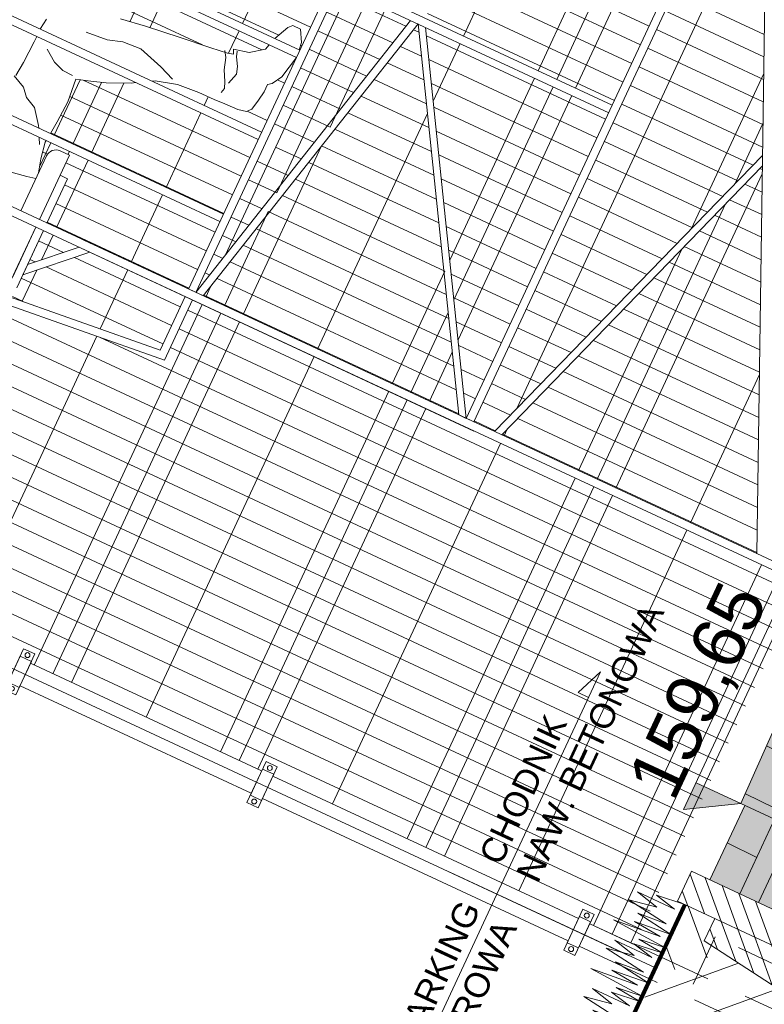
# Model space of a CAD drawing. Header units: millimetres. Extents: x 1962 to 3194, y -795 to -219.
# Tile 6 of 256: x 1988.53 to 1990.34, y -537.29 to -534.9. Entities that reach past the tile are written whole.
import ezdxf

# ---------------------------------------------------------------- set-up
doc = ezdxf.new("R2010")
doc.units = ezdxf.units.MM
doc.linetypes.add('HIDDEN', pattern=[9.524999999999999, 6.35, -3.175])
doc.layers.get('0').update_dxf_attribs({"lineweight": 5})
for name, color, linetype, lineweight in [('A_flagi przekrojowe', 92, 'Continuous', 9), ('A_hatch nawierzchnia', 253, 'Continuous', 9), ('A_hatch przekroje', 125, 'Continuous', 9), ('A_hidden', 137, 'HIDDEN', 9), ('A_koty wysokośc.', 53, 'Continuous', 9), ('A_ludzie', 53, 'Continuous', 9), ('A_obiekty trybuny', 126, 'Continuous', 9), ('A_ogrodzenie 2_4m', 45, 'Continuous', 9), ('A_przekrojowe', 42, 'Continuous', 9), ('A_widok', 142, 'Continuous', 9)]:
    doc.layers.add(name, color=color, linetype=linetype, lineweight=lineweight)
doc.styles.get("Standard").update_dxf_attribs({"font": 'arial.ttf'})
pattern_1 = [(89.00000000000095, (0.6651509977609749, 1.369704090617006), (-0.1269806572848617, 0.002216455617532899), [])]
pattern_2 = [(45.00000000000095, (0.6651509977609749, 1.369704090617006), (-0.02245064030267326, 0.02245064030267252), [])]

# ---------------------------------------------------------------- blocks, each defined once
blk = doc.blocks.new('zw$5246')
at = {"layer": 'A_ogrodzenie 2_4m'}
blk.add_lwpolyline([(-0.09500000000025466, 0.01500000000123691), (0.01500000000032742, 0.01500000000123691), (0.01500000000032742, -0.01499999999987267), (-0.09500000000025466, -0.01499999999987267), (-0.09500000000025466, 0.01500000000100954)], dxfattribs=at)
for centre in [(-0.08500000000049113, 6.821210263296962e-13), (0.004999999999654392, -2.273736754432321e-13)]:
    blk.add_circle(centre, 0.006000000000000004, dxfattribs=at)
blk = doc.blocks.new('zw$2CA')
at = {"layer": 'A_obiekty trybuny'}
for p, q in [((5.984999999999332, 0.8540242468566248), (5.984999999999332, 2.699024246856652)), ((7.006264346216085, 1.579024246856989), (7.115316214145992, 2.699024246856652)), ((6.004999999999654, 0.8540242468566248), (6.004999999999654, 2.679024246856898)), ((6.184028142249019, 1.599024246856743), (6.184028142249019, 2.679024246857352)), ((6.204028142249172, 1.599024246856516), (6.204028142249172, 2.679024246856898)), ((6.404028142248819, 1.599024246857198), (6.404028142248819, 2.679024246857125)), ((6.424028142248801, 1.599024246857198), (6.424028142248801, 2.679024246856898)), ((6.624028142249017, 1.59902424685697), (6.624028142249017, 2.67902424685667)), ((6.644028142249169, 1.599024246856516), (6.644028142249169, 2.67902424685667)), ((6.824999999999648, 0.8240242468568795), (6.824999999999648, 2.679024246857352)), ((6.844999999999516, 0.8240242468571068), (6.844999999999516, 2.679024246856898)), ((6.988749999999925, 1.599024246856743), (7.092516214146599, 2.679024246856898)), ((6.824999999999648, 2.049024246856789), (6.677499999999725, 2.049024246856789)), ((6.65249999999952, 2.024024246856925), (6.65249999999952, 1.999024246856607)), ((6.652499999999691, 1.999024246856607), (6.824999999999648, 1.999024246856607)), ((6.706107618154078, 1.979024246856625), (6.706107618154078, 1.999024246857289)), ((6.844999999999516, 1.999024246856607), (6.978749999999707, 1.999024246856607)), ((6.844999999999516, 1.999024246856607), (6.96389238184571, 1.999024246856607)), ((6.844999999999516, 1.999024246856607), (6.998749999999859, 1.999024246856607)), ((6.844999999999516, 1.999024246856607), (7.017499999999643, 1.999024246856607)), ((6.824999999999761, 1.979024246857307), (6.706107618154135, 1.979024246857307)), ((6.998749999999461, 1.979024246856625), (6.844999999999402, 1.979024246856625)), ((6.963892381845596, 1.979024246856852), (6.844999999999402, 1.979024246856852)), ((6.963892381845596, 1.979024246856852), (6.844999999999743, 1.854024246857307)), ((6.936290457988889, 1.979024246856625), (6.844999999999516, 1.883044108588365)), ((6.824999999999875, -0.1123584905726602), (6.824999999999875, 1.87951212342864)), ((6.84499999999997, -0.1123584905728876), (6.84499999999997, 1.879512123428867)), ((6.00499999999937, 1.59902424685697), (6.824999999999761, 1.59902424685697)), ((6.844999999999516, 1.59902424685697), (6.988749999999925, 1.59902424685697)), ((6.00499999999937, 1.579024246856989), (6.824999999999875, 1.579024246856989)), ((6.824999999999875, 1.579024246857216), (6.00499999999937, 1.385747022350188)), ((6.824999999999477, 1.559323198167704), (6.004999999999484, 1.365420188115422)), ((6.844999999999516, 1.579024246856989), (7.006264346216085, 1.579024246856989)), ((6.004999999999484, 1.365420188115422), (6.824999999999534, 0.8740242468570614)), ((6.004999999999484, 1.345420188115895), (6.824999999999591, 0.8540242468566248)), ((6.824999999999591, 0.8540242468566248), (6.824999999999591, 0.8740242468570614)), ((5.534999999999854, 0.8540242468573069), (5.985000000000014, 0.8540242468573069)), ((5.984999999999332, 0.8540242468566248), (6.824999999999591, 0.8540242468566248)), ((5.154999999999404, 0.8240242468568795), (6.824999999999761, 0.07451212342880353)), ((5.534999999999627, 0.834024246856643), (5.985000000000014, 0.834024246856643)), ((5.984999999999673, 0.8340242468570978), (6.824999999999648, 0.8340242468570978)), ((5.941620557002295, 0.4709813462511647), (6.824999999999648, 0.7785403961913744)), ((5.964258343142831, 0.4608212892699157), (6.824999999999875, 0.75854039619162))]:
    blk.add_line(p, q, dxfattribs=at)
blk.add_arc((6.677499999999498, 2.024024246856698), 0.02500000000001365, 90, 180, dxfattribs=at)
blk = doc.blocks.new('zw$CA91')
at = {"layer": 'A_koty wysokośc.'}
h = blk.add_hatch(color=256, dxfattribs=at)
h.dxf.hatch_style = 1
h.paths.add_polyline_path([(-0.4476400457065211, 0.7528491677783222), (0, -1.13686837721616e-13), (0, 0.7528491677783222)])
blk.add_lwpolyline([(2.873696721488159, 0.7528491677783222), (-0.4476400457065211, 0.7528491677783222), (0, -1.13686837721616e-13), (0, 0.7528491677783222)], dxfattribs=at)
blk = doc.blocks.new('zw$824C')
at = {"layer": 'A_hatch nawierzchnia'}
h = blk.add_hatch(color=253, dxfattribs=at)
h.dxf.hatch_style = 2
h.paths.add_polyline_path([(6.965150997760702, 1.05967170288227), (6.965150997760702, 1.129704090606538), (6.965150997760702, 1.13970409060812), (18.02530933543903, 1.364438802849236), (18.02693486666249, 1.284439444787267)])
h = blk.add_hatch(color=253, dxfattribs=at)
h.dxf.hatch_style = 2
h.paths.add_polyline_path([(6.765150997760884, 1.049688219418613), (6.965150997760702, 1.049688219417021), (6.965150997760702, 1.05967170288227), (6.965150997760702, 1.129704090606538), (6.765150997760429, 1.129704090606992)])
at = {"layer": 'A_hatch przekroje'}
h = blk.add_hatch(dxfattribs=at)
h.set_pattern_fill('LINE', color=256, scale=0.04, angle=23.9781941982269, style=2)
h.set_pattern_definition(pattern_1)
h.paths.add_polyline_path([(6.965150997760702, 1.05967170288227), (6.965150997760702, 1.129704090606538), (6.965150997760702, 1.13970409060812), (18.02530933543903, 1.364438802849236), (18.02693486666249, 1.284439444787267)])
h = blk.add_hatch(dxfattribs=at)
h.set_pattern_fill('CONC', color=256, scale=0.004999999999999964, angle=294.9781941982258, style=2)
h.set_pattern_definition([(9.414441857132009e-13, (0.7858009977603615, 1.450984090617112), (-2.116362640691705e-15, 0.127), [0, -0.1269999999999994]), (9.414441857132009e-13, (0.7870709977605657, 1.406534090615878), (-2.116362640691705e-15, 0.127), [0, -0.1269999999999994]), (9.414441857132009e-13, (0.7908809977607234, 1.475114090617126), (-2.116362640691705e-15, 0.127), [0, -0.1269999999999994]), (338.1986000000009, (0.7248409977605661, 1.435744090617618), (0.3810000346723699, -0.1269999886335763), [0.01367828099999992, -0.6702376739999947]), (216.8699000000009, (0.7375409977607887, 1.43066409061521), (0.3809999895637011, 0.2540000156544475), [0.006349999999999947, -0.6286499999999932]), (130.6013000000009, (0.7324609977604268, 1.426854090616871), (0.6350000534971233, -0.7619998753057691), [0.01170876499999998, -1.159173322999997]), (206.5651000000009, (0.6905509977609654, 1.411614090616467), (-0.1269998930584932, -0.1270001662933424), [0.002839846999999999, -0.2811407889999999]), (326.3099000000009, (0.6880109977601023, 1.4103440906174), (0.2539999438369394, -0.1270001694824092), [0.004579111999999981, -0.4533259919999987]), (108.434900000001, (0.6918209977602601, 1.407804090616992), (-0.1269997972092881, 0.254000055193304), [0.00401612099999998, -0.3975931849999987]), (225.0000000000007, (0.7718309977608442, 1.398914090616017), (2.081668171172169e-15, -0.1270000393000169), [0.005388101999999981, -0.1742169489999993]), (9.414441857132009e-13, (0.7680209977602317, 1.395104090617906), (0.1269999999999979, 0.1270000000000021), [0.007619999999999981, -0.1193799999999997]), (135.0000000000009, (0.7756409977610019, 1.395104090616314), (-0.1270000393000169, -2.081668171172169e-15), [0.005388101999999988, -0.1742169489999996]), (251.5651000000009, (0.756590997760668, 1.480194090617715), (0.1269997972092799, 0.2540000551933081), [0.004016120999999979, -0.3975931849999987]), (9.414441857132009e-13, (0.7553209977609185, 1.476384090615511), (0.1269999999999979, 0.1270000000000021), [0.006349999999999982, -0.1206499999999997]), (143.1301000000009, (0.7616709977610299, 1.476384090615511), (-0.3809999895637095, 0.2540000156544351), [0.006349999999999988, -0.6286499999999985]), (213.6901000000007, (0.6892809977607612, 1.481464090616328), (0.2539999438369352, 0.1270001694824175), [0.004579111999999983, -0.4533259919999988]), (341.5651000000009, (0.6854709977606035, 1.478924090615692), (-0.2540000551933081, 0.1269997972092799), [0.00803224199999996, -0.3935770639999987]), (126.8699000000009, (0.693090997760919, 1.476384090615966), (0.2540000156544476, -0.3809999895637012), [0.006349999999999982, -0.6286499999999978]), (9.414441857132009e-13, (0.7261109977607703, 1.476384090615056), (-2.116362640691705e-15, 0.127), [0, -0.1269999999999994]), (9.414441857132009e-13, (0.6918209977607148, 1.443364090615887), (-2.116362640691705e-15, 0.127), [0, -0.1269999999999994]), (9.414441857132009e-13, (0.7273809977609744, 1.396374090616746), (-2.116362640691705e-15, 0.127), [0, -0.1269999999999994]), (9.414441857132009e-13, (0.7616709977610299, 1.435744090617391), (-2.116362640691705e-15, 0.127), [0, -0.1269999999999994]), (9.414441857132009e-13, (0.7248409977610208, 1.457334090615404), (-2.116362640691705e-15, 0.127), [0, -0.1269999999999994]), (9.414441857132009e-13, (0.696900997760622, 1.461144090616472), (-2.116362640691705e-15, 0.127), [0, -0.1269999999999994]), (9.414441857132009e-13, (0.7083309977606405, 1.453524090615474), (-2.116362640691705e-15, 0.127), [0, -0.1269999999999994]), (9.414441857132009e-13, (0.7032509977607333, 1.423044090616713), (-2.116362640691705e-15, 0.127), [0, -0.1269999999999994]), (9.414441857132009e-13, (0.6727709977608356, 1.428124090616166), (-2.116362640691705e-15, 0.127), [0, -0.1269999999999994]), (9.414441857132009e-13, (0.674040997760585, 1.457334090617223), (-2.116362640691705e-15, 0.127), [0, -0.1269999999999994]), (9.414441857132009e-13, (0.670230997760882, 1.485274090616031), (-2.116362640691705e-15, 0.127), [0, -0.1269999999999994]), (9.414441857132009e-13, (0.7096009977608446, 1.490354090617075), (-2.116362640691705e-15, 0.127), [0, -0.1269999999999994]), (9.414441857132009e-13, (0.7375409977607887, 1.495434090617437), (-2.116362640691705e-15, 0.127), [0, -0.1269999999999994]), (9.414441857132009e-13, (0.7819909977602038, 1.49035409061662), (-2.116362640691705e-15, 0.127), [0, -0.1269999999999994]), (9.414441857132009e-13, (0.7515109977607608, 1.450984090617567), (-2.116362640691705e-15, 0.127), [0, -0.1269999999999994]), (9.414441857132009e-13, (0.7388109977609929, 1.473844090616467), (-2.116362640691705e-15, 0.127), [0, -0.1269999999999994]), (9.414441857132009e-13, (0.7489709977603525, 1.412884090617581), (-2.116362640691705e-15, 0.127), [0, -0.1269999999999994]), (9.414441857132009e-13, (0.7108709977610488, 1.406534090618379), (-2.116362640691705e-15, 0.127), [0, -0.1269999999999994]), (9.414441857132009e-13, (0.7489709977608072, 1.378594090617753), (-2.116362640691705e-15, 0.127), [0, -0.1269999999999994]), (9.414441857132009e-13, (0.707060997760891, 1.386214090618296), (-2.116362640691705e-15, 0.127), [0, -0.1269999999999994]), (9.414441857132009e-13, (0.666420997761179, 1.382404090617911), (-2.116362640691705e-15, 0.127), [0, -0.1269999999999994]), (9.414441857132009e-13, (0.6816609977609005, 1.376054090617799), (-2.116362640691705e-15, 0.127), [0, -0.1269999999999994]), (9.414441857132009e-13, (0.6829309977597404, 1.393834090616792), (-2.116362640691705e-15, 0.127), [0, -0.1269999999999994]), (9.414441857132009e-13, (0.7680209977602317, 1.373514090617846), (-2.116362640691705e-15, 0.127), [0, -0.1269999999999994]), (9.414441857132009e-13, (0.7832609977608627, 1.425584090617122), (-2.116362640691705e-15, 0.127), [0, -0.1269999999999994]), (9.414441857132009e-13, (0.7769109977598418, 1.463684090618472), (-2.116362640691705e-15, 0.127), [0, -0.1269999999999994]), (9.414441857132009e-13, (0.7184909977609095, 1.372244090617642), (-2.116362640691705e-15, 0.127), [0, -0.1269999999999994])])
h.paths.add_polyline_path([(18.0279508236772, 1.23443984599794), (6.965150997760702, 1.009651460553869), (6.965150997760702, 0.9996782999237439), (6.765150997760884, 0.999678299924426), (6.765150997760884, 1.049688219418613), (6.965150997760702, 1.049688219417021), (6.965150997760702, 1.05967170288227), (18.02693486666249, 1.284439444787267)])
h = blk.add_hatch(dxfattribs=at)
h.set_pattern_fill('CONCRE', color=256, scale=0.007999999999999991, angle=294.9781941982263, style=2)
h.set_pattern_definition([(359.9999999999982, (4.063871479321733, 26.41859838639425), (0.2032000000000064, 0.2031999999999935), [0.0254, -0.1778]), (89.99999999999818, (4.063871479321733, 26.41859838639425), (-0.2031999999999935, 0.2032000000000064), [0.02539999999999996, -0.1777999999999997]), (134.9999999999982, (4.089271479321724, 26.41859838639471), (-0.2031999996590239, 6.453171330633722e-15), [0.03592102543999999, -0.2514471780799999]), (359.9999999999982, (4.089271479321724, 26.53289838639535), (0.2032000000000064, 0.2031999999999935), [0.0254, -0.1778]), (44.9999999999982, (4.101971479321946, 26.52019838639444), (6.397660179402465e-15, 0.203199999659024), [0.01796050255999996, -0.2694076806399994]), (134.9999999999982, (4.101971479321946, 26.52019838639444), (-0.2031999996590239, 6.453171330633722e-15), [0.01796050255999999, -0.2694076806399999]), (359.9999999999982, (4.165471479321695, 26.58369838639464), (0.2032000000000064, 0.2031999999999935), [0.03592102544, -0.16727897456]), (44.9999999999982, (4.165471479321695, 26.58369838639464), (6.397660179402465e-15, 0.203199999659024), [0.02539999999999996, -0.2619682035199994]), (134.9999999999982, (4.201392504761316, 26.58369838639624), (-0.2031999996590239, 6.453171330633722e-15), [0.02539999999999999, -0.2619682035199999]), (89.99999999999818, (4.203571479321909, 26.46939838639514), (-0.2031999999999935, 0.2032000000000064), [0.02539999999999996, -0.1777999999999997]), (44.9999999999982, (4.203571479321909, 26.46939838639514), (6.397660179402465e-15, 0.203199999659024), [0.01796050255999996, -0.2694076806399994]), (134.9999999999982, (4.216271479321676, 26.48209838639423), (-0.2031999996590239, 6.453171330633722e-15), [0.01796050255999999, -0.2694076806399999]), (359.9999999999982, (4.089271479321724, 26.46939838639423), (0.2032000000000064, 0.2031999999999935), [0.0127, -0.17018]), (359.9999999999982, (4.241671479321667, 26.5201983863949), (0.2032000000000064, 0.2031999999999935), [0.0127, -0.17018]), (89.99999999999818, (4.178171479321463, 26.54559838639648), (-0.2031999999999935, 0.2032000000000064), [0.01269999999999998, -0.1701799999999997]), (134.9999999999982, (4.203571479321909, 26.43129838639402), (-0.2031999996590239, 6.453171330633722e-15), [0.01796050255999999, -0.2694076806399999]), (134.9999999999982, (4.11467147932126, 26.57099838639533), (-0.2031999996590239, 6.453171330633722e-15), [0.01796050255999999, -0.2694076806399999]), (44.9999999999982, (4.159121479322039, 26.48527338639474), (6.397660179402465e-15, 0.203199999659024), [0.01796050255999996, -0.2694076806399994]), (89.99999999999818, (4.133721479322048, 26.44399838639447), (-0.2031999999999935, 0.2032000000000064), [0.003174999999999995, -0.2000249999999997]), (89.99999999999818, (4.143246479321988, 26.52972338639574), (-0.2031999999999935, 0.2032000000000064), [0.003174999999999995, -0.2000249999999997]), (89.99999999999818, (4.238496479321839, 26.56464838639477), (-0.2031999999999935, 0.2032000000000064), [0.003174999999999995, -0.2000249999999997]), (89.99999999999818, (4.241671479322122, 26.45669838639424), (-0.2031999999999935, 0.2032000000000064), [0.003174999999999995, -0.2000249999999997])])
h.paths.add_polyline_path([(6.765150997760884, 0.999678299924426), (6.965150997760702, 0.9996782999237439), (6.965150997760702, 1.009651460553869), (18.0279508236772, 1.23443984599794), (18.02855322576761, 1.204793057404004), (19.28829319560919, 1.230390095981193), (19.2878874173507, 1.250360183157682), (19.72484078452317, 1.259238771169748), (19.64515099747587, 1.139704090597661), (19.64515099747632, 1.067219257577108), (6.803898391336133, 0.8062939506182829), (6.793650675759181, 0.8602063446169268), (6.765150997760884, 0.8797040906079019)])
h = blk.add_hatch(dxfattribs=at)
h.set_pattern_fill('LINE', color=256, scale=0.01, angle=339.9781941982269, style=2)
h.set_pattern_definition(pattern_2)
h.paths.add_polyline_path([(6.765150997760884, 1.059678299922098), (6.76515099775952, 0.8797040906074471), (6.685150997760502, 0.8797040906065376), (6.685150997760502, 1.119704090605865), (6.685150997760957, 1.159704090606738), (6.685150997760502, 1.179704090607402), (6.765150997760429, 1.179704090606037), (6.765150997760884, 1.109688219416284)])
h = blk.add_hatch(dxfattribs=at)
h.set_pattern_fill('EARTH2', color=256, scale=0.03, angle=339.9781941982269, style=2)
h.set_pattern_definition([(225.0000000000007, (0.6651509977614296, 1.886966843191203), (1.754152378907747e-14, -1.077630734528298), [0.3428999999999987, -0.4190999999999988]), (225.0000000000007, (0.9076179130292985, 1.644499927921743), (1.754152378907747e-14, -1.077630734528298), [0.3428999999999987, -0.4190999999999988]), (225.0000000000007, (0.8483482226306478, 1.703769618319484), (1.754152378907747e-14, -1.077630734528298), [0.3505199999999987, -0.4114799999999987]), (225.0000000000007, (0.7890785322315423, 1.763039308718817), (1.754152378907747e-14, -1.077630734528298), [0.3505199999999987, -0.4114799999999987]), (225.0000000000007, (0.7298088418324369, 1.82230899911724), (1.754152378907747e-14, -1.077630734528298), [0.3505199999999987, -0.4114799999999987]), (225.0000000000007, (0.7298088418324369, 2.361124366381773), (1.754152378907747e-14, -1.077630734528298), [0.3428999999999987, -0.4190999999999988]), (225.0000000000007, (0.7890785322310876, 2.301854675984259), (1.754152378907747e-14, -1.077630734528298), [0.3428999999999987, -0.4190999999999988]), (225.0000000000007, (0.848348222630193, 2.242584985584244), (1.754152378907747e-14, -1.077630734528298), [0.3428999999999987, -0.4190999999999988]), (225.0000000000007, (0.9076179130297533, 2.183315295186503), (1.754152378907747e-14, -1.077630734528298), [0.3428999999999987, -0.4190999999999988]), (225.0000000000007, (0.6651509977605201, 2.425782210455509), (1.754152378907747e-14, -1.077630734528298), [0.3428999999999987, -0.4190999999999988]), (315.0000000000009, (0.1478882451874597, 1.908519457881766), (1.077630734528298, 1.759703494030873e-14), [0.3428999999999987, -0.4190999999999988]), (315.0000000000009, (0.3957433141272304, 2.156374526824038), (1.077630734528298, 1.759703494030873e-14), [0.3428999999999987, -0.4190999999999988]), (315.0000000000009, (0.3310854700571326, 2.091716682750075), (1.077630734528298, 1.759703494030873e-14), [0.3428999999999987, -0.4190999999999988]), (315.0000000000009, (0.2718157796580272, 2.032446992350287), (1.077630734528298, 1.759703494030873e-14), [0.3428999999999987, -0.4190999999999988]), (315.0000000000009, (0.2125460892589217, 1.973177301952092), (1.077630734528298, 1.759703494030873e-14), [0.3428999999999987, -0.4190999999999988]), (315.0000000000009, (0.7513614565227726, 1.973177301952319), (1.077630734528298, 1.759703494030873e-14), [0.3505199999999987, -0.4114799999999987]), (315.0000000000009, (0.8106311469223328, 2.032446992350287), (1.077630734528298, 1.759703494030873e-14), [0.3505199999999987, -0.4114799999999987]), (315.0000000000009, (0.8699008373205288, 2.09171668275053), (1.077630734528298, 1.759703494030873e-14), [0.3505199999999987, -0.4114799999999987]), (315.0000000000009, (0.9345586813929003, 2.156374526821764), (1.077630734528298, 1.759703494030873e-14), [0.3428999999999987, -0.4190999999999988]), (315.0000000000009, (0.6920917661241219, 1.913907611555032), (1.077630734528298, 1.759703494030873e-14), [0.3428999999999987, -0.4190999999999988])])
h.paths.add_polyline_path([(6.345150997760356, 1.159704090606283), (6.345150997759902, 1.079704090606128), (6.405150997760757, 1.079704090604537), (6.445150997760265, 0.7997040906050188), (6.585150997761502, 0.7997040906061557), (6.625150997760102, 1.079704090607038), (6.685150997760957, 1.079704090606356), (6.685150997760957, 1.159704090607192), (6.545150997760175, 1.159704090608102), (6.485150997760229, 1.159704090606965)])
h = blk.add_hatch(dxfattribs=at)
h.set_pattern_fill('LINE', color=256, scale=0.04, angle=23.9781941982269, style=2)
h.set_pattern_definition(pattern_1)
h.paths.add_polyline_path([(6.765150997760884, 1.049688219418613), (6.965150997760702, 1.049688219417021), (6.965150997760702, 1.05967170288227), (6.965150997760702, 1.129704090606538), (6.765150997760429, 1.129704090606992)])
h = blk.add_hatch(dxfattribs=at)
h.set_pattern_fill('EARTH2', color=256, scale=0.03, angle=339.9781941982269, style=2)
h.set_pattern_definition([(224.9999999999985, (4.063871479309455, 26.90586113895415), (-2.642330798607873e-14, -1.077630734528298), [0.3428999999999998, -0.4190999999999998]), (224.9999999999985, (4.306338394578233, 26.66339422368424), (-2.642330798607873e-14, -1.077630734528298), [0.3428999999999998, -0.4190999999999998]), (224.9999999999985, (4.247068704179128, 26.72266391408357), (-2.642330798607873e-14, -1.077630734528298), [0.3505199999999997, -0.4114799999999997]), (224.9999999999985, (4.187799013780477, 26.78193360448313), (-2.642330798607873e-14, -1.077630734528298), [0.3505199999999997, -0.4114799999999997]), (224.9999999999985, (4.128529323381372, 26.84120329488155), (-2.642330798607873e-14, -1.077630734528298), [0.3505199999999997, -0.4114799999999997]), (224.9999999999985, (4.128529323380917, 27.38001866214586), (-2.642330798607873e-14, -1.077630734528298), [0.3428999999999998, -0.4190999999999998]), (224.9999999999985, (4.187799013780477, 27.32074897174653), (-2.642330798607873e-14, -1.077630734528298), [0.3428999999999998, -0.4190999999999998]), (224.9999999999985, (4.247068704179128, 27.2614792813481), (-2.642330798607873e-14, -1.077630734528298), [0.3428999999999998, -0.4190999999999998]), (224.9999999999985, (4.306338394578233, 27.20220959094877), (-2.642330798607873e-14, -1.077630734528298), [0.3428999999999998, -0.4190999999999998]), (224.9999999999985, (4.063871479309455, 27.44467650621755), (-2.642330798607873e-14, -1.077630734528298), [0.3428999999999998, -0.4190999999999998]), (314.9999999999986, (3.54660872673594, 26.9274137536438), (1.077630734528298, -2.647881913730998e-14), [0.3428999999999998, -0.4190999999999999]), (314.9999999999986, (3.79446379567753, 27.17526882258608), (1.077630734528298, -2.647881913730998e-14), [0.3428999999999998, -0.4190999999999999]), (314.9999999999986, (3.729805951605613, 27.11061097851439), (1.077630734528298, -2.647881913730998e-14), [0.3428999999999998, -0.4190999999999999]), (314.9999999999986, (3.670536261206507, 27.0513412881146), (1.077630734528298, -2.647881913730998e-14), [0.3428999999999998, -0.4190999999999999]), (314.9999999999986, (3.611266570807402, 26.99207159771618), (1.077630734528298, -2.647881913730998e-14), [0.3428999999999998, -0.4190999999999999]), (314.9999999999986, (4.150081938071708, 26.99207159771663), (1.077630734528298, -2.647881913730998e-14), [0.3505199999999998, -0.4114799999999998]), (314.9999999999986, (4.209351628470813, 27.05134128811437), (1.077630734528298, -2.647881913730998e-14), [0.3505199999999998, -0.4114799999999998]), (314.9999999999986, (4.268621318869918, 27.11061097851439), (1.077630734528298, -2.647881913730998e-14), [0.3505199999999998, -0.4114799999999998]), (314.9999999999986, (4.33327916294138, 27.17526882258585), (1.077630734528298, -2.647881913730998e-14), [0.3428999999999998, -0.4190999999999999]), (314.9999999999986, (4.090812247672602, 26.93280190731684), (1.077630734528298, -2.647881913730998e-14), [0.3428999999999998, -0.4190999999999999])])
h.paths.add_polyline_path([(-5.125733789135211, 1.039704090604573), (0.6851509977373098, 1.039704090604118), (0.6851509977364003, 0.9697040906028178), (0.6251509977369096, 0.9697040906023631), (0.5851509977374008, 0.6897040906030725), (0.8051509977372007, 0.689704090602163), (0.7993711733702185, 0.7201112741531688), (6.225150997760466, 0.7891666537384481), (6.225150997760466, 0.6593642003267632), (6.957987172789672, 0.6593642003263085), (19.9051509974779, 0.9224415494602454), (19.90515099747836, 1.009704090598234), (19.90515099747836, 1.07990347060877), (22.98513845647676, 1.086063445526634), (22.98513845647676, 0.3000000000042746), (20.75562325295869, 0.3000000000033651), (20.2579353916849, 2.955857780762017e-12), (18.1348793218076, 2.501110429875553e-12), (17.39000410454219, 0.3712323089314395), (7.113374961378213, 0.1624183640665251), (6.938656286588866, 0.03000000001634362), (6.046276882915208, 0.03000000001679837), (5.740428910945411, 0.2829569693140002), (4.432876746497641, 0.2663153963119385), (0.271424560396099, -3.175487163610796), (-2.235623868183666, -3.175487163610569), (-5.125733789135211, -0.7851706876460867)])
edge = h.paths.add_edge_path(flags=16)
edge.add_arc((19.53428443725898, 0.7472849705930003), 0.08000000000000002, 0, 360)
edge = h.paths.add_edge_path(flags=16)
edge.add_arc((-0.9820996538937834, -1.056513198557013), 0.1, 1080, 1440)
h = blk.add_hatch(dxfattribs=at)
h.set_pattern_fill('LINE', color=256, scale=0.01, angle=339.9781941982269, style=2)
h.set_pattern_definition(pattern_2)
h.paths.add_polyline_path([(6.685150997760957, 1.079704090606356), (6.625150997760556, 1.079704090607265), (6.585150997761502, 0.7997040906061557), (6.805150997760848, 0.7997040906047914), (6.793650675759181, 0.8602063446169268), (6.685150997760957, 0.8602063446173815), (6.685150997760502, 0.8797040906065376)])
at = {"layer": 'A_flagi przekrojowe'}
blk.add_line((6.515150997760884, 1.159704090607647), (6.515150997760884, 1.711323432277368), dxfattribs=at)
for points in [[(6.515150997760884, 1.584512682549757), (5.918684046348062, 1.584512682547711), (5.987399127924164, 1.612430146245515), (5.987399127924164, 1.584512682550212)], [(6.515150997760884, 1.584512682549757), (7.111617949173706, 1.584512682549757), (7.042902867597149, 1.612430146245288), (7.042902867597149, 1.584512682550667)]]:
    blk.add_lwpolyline(points, dxfattribs=at)
at = {"layer": 'A_hidden', "ltscale": 0.02}
blk.add_lwpolyline([(6.545150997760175, 1.159704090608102), (6.545150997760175, 0.4597040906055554), (6.485150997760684, 0.4597040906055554), (6.485150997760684, 1.159704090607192)], dxfattribs=at)
blk.add_lwpolyline([(6.38515099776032, 0.1893642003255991), (6.645150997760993, 0.1893642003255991), (6.645150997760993, 1.059704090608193), (6.38515099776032, 1.059704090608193)], close=True, dxfattribs=at)
at = {"layer": 'A_ludzie', "linetype": 'ByBlock'}
for p, q in [((7.808537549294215, 3.4570846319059), (7.823498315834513, 3.488746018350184)), ((7.825829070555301, 3.485785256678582), (7.862878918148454, 3.482552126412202)), ((7.862878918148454, 3.482552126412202), (7.919352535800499, 3.479755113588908)), ((7.919352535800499, 3.479755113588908), (7.933622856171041, 3.47964316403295)), ((7.953622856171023, 3.479486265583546), (7.95524854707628, 3.479473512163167)), ((7.95524854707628, 3.479473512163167), (7.98170612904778, 3.476323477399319)), ((7.788979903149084, 3.439583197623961), (7.808537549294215, 3.4570846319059)), ((7.774639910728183, 3.412036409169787), (7.788979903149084, 3.439583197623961)), ((7.895297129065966, 3.414032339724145), (7.916128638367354, 3.443882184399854)), ((7.604589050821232, 3.415135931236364), (7.614728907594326, 3.357383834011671)), ((7.739110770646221, 3.384067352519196), (7.774639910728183, 3.412036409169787)), ((7.885674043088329, 3.387625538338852), (7.895297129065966, 3.414032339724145)), ((7.733622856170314, 3.38117975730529), (7.739110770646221, 3.384067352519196)), ((7.884289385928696, 3.361154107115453), (7.885674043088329, 3.387625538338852)), ((7.614728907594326, 3.357383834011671), (7.619511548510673, 3.335890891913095)), ((7.698336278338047, 3.362612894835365), (7.713622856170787, 3.370656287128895)), ((7.993862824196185, 3.375595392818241), (7.998734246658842, 3.321415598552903)), ((7.668186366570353, 3.345194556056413), (7.63512082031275, 3.335890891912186)), ((7.708850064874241, 3.352525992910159), (7.668186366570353, 3.345194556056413)), ((7.713622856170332, 3.352049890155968), (7.708850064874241, 3.352525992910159)), ((7.766477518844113, 3.346777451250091), (7.733622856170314, 3.350054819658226)), ((7.821774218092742, 3.343989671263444), (7.766477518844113, 3.346777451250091)), ((7.879489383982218, 3.349421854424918), (7.821774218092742, 3.343989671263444)), ((7.890986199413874, 3.314610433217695), (7.879489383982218, 3.349421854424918)), ((7.902478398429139, 3.279210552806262), (7.890986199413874, 3.314610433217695)), ((7.998734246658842, 3.321415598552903), (8.010212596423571, 3.28425034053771)), ((8.05810861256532, 3.31329937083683), (8.067623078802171, 3.25084421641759)), ((8.010212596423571, 3.28425034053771), (8.013378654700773, 3.237734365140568)), ((7.927936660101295, 3.223692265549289), (7.902478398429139, 3.279210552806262)), ((8.013378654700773, 3.237734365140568), (7.994054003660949, 3.174916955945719)), ((8.067623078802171, 3.25084421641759), (8.078704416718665, 3.163071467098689)), ((7.933622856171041, 3.213930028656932), (7.927936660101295, 3.223692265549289)), ((7.957551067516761, 3.172849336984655), (7.953622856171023, 3.179593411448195)), ((7.971851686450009, 3.120361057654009), (7.957551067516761, 3.172849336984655)), ((7.994054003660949, 3.174916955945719), (7.979042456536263, 3.136782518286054)), ((8.078704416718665, 3.163071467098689), (8.087505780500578, 3.084732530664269)), ((7.97671387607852, 3.065004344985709), (7.971851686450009, 3.120361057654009)), ((8.087505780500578, 3.084732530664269), (8.093057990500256, 3.042317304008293)), ((7.976983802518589, 3.024396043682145), (7.97671387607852, 3.065004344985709)), ((8.096064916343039, 3.050532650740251), (8.08127957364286, 3.04123271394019)), ((8.093057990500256, 3.042317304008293), (8.096477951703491, 3.028166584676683)), ((7.97793913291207, 2.996140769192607), (7.976983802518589, 3.024396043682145)), ((8.027554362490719, 3.019291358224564), (8.011610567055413, 3.012354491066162)), ((8.052375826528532, 3.03263203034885), (8.027554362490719, 3.019291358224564)), ((8.08127957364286, 3.04123271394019), (8.052375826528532, 3.03263203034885)), ((8.093461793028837, 3.018774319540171), (8.073357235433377, 3.00657363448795)), ((8.107028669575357, 3.022787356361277), (8.093461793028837, 3.018774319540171)), ((8.096477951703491, 3.028166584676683), (8.107700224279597, 3.033375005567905)), ((8.107700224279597, 3.033375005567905), (8.116227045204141, 2.995055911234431)), ((7.979432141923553, 2.961407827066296), (7.97793913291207, 2.996140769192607)), ((8.011610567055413, 3.012354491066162), (7.999276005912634, 3.015393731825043)), ((8.055657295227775, 3.000827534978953), (8.02747588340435, 3.00928755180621)), ((8.073357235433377, 3.00657363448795), (8.055657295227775, 3.000827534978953)), ((8.116227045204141, 2.995055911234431), (8.14069304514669, 2.963085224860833)), ((7.983389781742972, 2.940779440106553), (7.979432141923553, 2.961407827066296)), ((8.14069304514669, 2.963085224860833), (8.153622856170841, 2.959213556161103)), ((8.173622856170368, 2.95311972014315), (8.211684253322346, 2.935457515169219)), ((7.993903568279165, 2.930692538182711), (7.983389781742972, 2.940779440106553)), ((8.020347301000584, 2.925777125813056), (7.993903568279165, 2.930692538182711)), ((8.045034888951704, 2.922052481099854), (8.020347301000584, 2.925777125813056)), ((8.064454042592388, 2.921900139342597), (8.045034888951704, 2.922052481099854)), ((8.071441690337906, 2.912429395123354), (8.064454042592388, 2.921900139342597)), ((8.211684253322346, 2.935457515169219), (8.220441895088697, 2.926561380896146)), ((8.220441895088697, 2.926561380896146), (8.220280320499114, 2.905965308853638)), ((8.096634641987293, 2.898107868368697), (8.071441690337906, 2.912429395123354)), ((8.153622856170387, 2.885890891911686), (8.096634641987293, 2.898107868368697)), ((8.220280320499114, 2.905965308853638), (8.192498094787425, 2.890293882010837)), ((8.192498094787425, 2.890293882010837), (8.173622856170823, 2.888156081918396))]:
    blk.add_line(p, q, dxfattribs=at)
at = {"layer": 'A_ogrodzenie 2_4m'}
for p, q in [((6.515150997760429, 3.659704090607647), (6.515150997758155, 1.229704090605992)), ((6.585150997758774, 1.22970409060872), (6.585150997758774, 3.659704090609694)), ((6.635150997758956, 1.22970409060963), (6.635150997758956, 3.659704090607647)), ((6.685150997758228, 1.22970409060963), (6.685150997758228, 3.659704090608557)), ((6.735150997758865, 1.229704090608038), (6.735150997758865, 3.659704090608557)), ((6.785150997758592, 1.229704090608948), (6.785150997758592, 3.659704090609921)), ((6.835150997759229, 1.229704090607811), (6.835150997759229, 3.659704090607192)), ((6.885150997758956, 1.229704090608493), (6.885150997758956, 3.659704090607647)), ((6.935150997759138, 1.229704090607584), (6.935150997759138, 3.659704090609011)), ((6.98515099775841, 1.229704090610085), (6.98515099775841, 3.659704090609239)), ((7.035150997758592, 1.229704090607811), (7.035150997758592, 3.659704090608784)), ((7.085150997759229, 1.229704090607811), (7.085150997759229, 3.659704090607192)), ((7.135150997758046, 1.22970409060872), (7.135150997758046, 3.659704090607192)), ((7.185150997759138, 1.229704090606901), (7.185150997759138, 3.659704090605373)), ((7.23515099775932, 1.229704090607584), (7.23515099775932, 3.552153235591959)), ((7.285150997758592, 1.229704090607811), (7.285150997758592, 3.538822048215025)), ((8.085150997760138, 3.105691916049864), (8.085150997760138, 3.386541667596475)), ((8.13515099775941, 2.970327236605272), (8.13515099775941, 3.377877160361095)), ((7.635150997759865, 3.335890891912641), (7.635150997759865, 3.335899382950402)), ((7.64867306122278, 3.339704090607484), (7.713622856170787, 3.339704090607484)), ((7.685150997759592, 3.33538578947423), (7.685150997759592, 3.348253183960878)), ((7.733622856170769, 3.339704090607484), (7.882698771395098, 3.339704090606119)), ((7.735150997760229, 2.885890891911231), (7.735150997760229, 3.349902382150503)), ((7.785150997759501, 2.885890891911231), (7.785150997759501, 3.345836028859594)), ((7.835150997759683, 2.885890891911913), (7.835150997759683, 3.345248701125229)), ((7.885150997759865, 2.885890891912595), (7.885150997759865, 3.332278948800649)), ((7.685150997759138, 2.885890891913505), (7.685150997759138, 3.285890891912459)), ((7.705150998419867, 3.289704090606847), (7.713622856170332, 3.289704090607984)), ((7.733622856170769, 3.289704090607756), (7.899071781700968, 3.289704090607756)), ((8.061703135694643, 3.289704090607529), (8.153622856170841, 3.289704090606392)), ((7.335150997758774, 3.237161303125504), (7.335150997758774, 3.265890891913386)), ((7.385150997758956, 2.885890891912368), (7.385150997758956, 3.265890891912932)), ((7.435150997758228, 3.251392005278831), (7.435150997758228, 3.265890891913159)), ((7.48515099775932, 3.198823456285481), (7.48515099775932, 3.265890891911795)), ((7.535150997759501, 2.885890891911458), (7.535150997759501, 3.265890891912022)), ((7.585150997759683, 2.88589089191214), (7.585150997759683, 3.265890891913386)), ((7.635150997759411, 2.885890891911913), (7.635150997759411, 3.265890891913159)), ((7.334906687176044, 3.239704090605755), (7.418665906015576, 3.239704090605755)), ((7.446267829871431, 3.239704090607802), (7.512650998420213, 3.239704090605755)), ((7.532650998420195, 3.23970409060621), (7.713622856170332, 3.23970409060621)), ((7.733622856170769, 3.239704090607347), (7.92059433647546, 3.239704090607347)), ((8.069029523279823, 3.239704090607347), (8.153622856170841, 3.239704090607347)), ((7.435150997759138, 2.88589089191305), (7.435150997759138, 3.222372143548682)), ((7.485150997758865, 2.885890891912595), (7.485150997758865, 3.169803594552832)), ((8.185150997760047, 2.947770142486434), (8.185150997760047, 3.085890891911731)), ((8.235150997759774, 2.885890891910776), (8.235150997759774, 3.064426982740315)), ((6.545150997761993, 3.039704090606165), (7.334462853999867, 3.039704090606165)), ((7.335150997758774, 1.229704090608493), (7.335150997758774, 3.032636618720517)), ((7.354122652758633, 3.039704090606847), (7.512650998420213, 3.039704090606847)), ((7.532650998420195, 3.03970409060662), (7.713622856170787, 3.03970409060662)), ((7.733622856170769, 3.039704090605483), (7.933622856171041, 3.039704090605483)), ((7.953622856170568, 3.03970409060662), (7.976882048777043, 3.03970409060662)), ((8.093689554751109, 3.039704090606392), (8.153622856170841, 3.039704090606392)), ((8.173622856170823, 3.03970409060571), (8.258665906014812, 3.03970409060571)), ((7.985150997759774, 2.885890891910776), (7.985150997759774, 2.939089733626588)), ((8.085150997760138, 2.88589089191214), (8.085150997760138, 2.904636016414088)), ((8.135150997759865, 2.885890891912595), (8.135150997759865, 2.88985083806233)), ((8.185150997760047, 2.88589089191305), (8.185150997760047, 2.889461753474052)), ((7.385150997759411, 1.229704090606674), (7.385150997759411, 2.865890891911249)), ((7.435150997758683, 1.229704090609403), (7.435150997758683, 2.865890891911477)), ((7.485150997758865, 1.229704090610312), (7.485150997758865, 2.865890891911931)), ((7.535150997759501, 2.865301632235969), (7.535150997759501, 2.865890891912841)), ((7.585150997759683, 2.853516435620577), (7.585150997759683, 2.865890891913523)), ((7.635150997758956, 2.841731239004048), (7.635150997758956, 2.865890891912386)), ((7.685150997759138, 2.829946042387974), (7.685150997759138, 2.865890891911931)), ((7.735150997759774, 2.818160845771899), (7.735150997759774, 2.865890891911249)), ((7.785150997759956, 2.806375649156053), (7.785150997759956, 2.865890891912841)), ((7.835150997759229, 2.789704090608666), (7.835150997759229, 2.865890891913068)), ((7.885150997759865, 2.782805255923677), (7.885150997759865, 2.865890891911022)), ((7.985150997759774, 2.759234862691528), (7.985150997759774, 2.865890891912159)), ((8.035150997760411, 2.73970409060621), (8.035150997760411, 2.865890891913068)), ((8.085150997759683, 2.735664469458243), (8.085150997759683, 2.865890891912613)), ((8.135150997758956, 2.723879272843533), (8.135150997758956, 2.865890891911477)), ((8.185150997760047, 2.712094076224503), (8.185150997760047, 2.865890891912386)), ((8.235150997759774, 2.700308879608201), (8.235150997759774, 2.865890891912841)), ((8.285150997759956, 2.688523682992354), (8.285150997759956, 2.865890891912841)), ((8.335150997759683, 2.676738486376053), (8.335150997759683, 2.865890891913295)), ((6.545150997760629, 2.229704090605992), (6.545150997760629, 2.849704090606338)), ((6.545150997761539, 2.839704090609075), (7.512650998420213, 2.839704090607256)), ((7.532650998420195, 2.839704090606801), (7.560078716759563, 2.839704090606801)), ((7.535150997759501, 2.162389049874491), (7.535150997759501, 2.845598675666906)), ((7.585150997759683, 2.192352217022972), (7.585150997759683, 2.83377532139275)), ((7.643751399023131, 2.839704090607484), (8.352650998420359, 2.839704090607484)), ((7.935150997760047, 2.771020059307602), (7.935150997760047, 2.839704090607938)), ((7.635150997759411, 2.222315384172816), (7.635150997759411, 2.82195196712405)), ((7.685150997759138, 2.252278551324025), (7.685150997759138, 2.810128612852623)), ((6.545150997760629, 2.789704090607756), (7.512650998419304, 2.789704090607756)), ((7.532650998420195, 2.789704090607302), (7.785150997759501, 2.789704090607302)), ((7.735150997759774, 2.282241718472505), (7.735150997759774, 2.798305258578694)), ((7.785150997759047, 2.312204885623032), (7.785150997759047, 2.789704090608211)), ((7.835150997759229, 2.789704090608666), (8.352650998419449, 2.789704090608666)), ((7.835150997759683, 2.339704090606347), (7.835150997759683, 2.77465855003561)), ((7.885150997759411, 2.37213121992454), (7.885150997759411, 2.762835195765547)), ((6.545150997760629, 2.73970409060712), (7.512650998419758, 2.73970409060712)), ((7.532650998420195, 2.739704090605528), (7.98515099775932, 2.739704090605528)), ((7.935150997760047, 2.402094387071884), (7.935150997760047, 2.751011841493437)), ((7.985150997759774, 2.432057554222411), (7.985150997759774, 2.739704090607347)), ((8.035150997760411, 2.73970409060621), (8.352650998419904, 2.739704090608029)), ((8.035150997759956, 2.4620207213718), (8.035150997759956, 2.727365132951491)), ((8.085150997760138, 2.491983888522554), (8.085150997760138, 2.715541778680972)), ((8.135150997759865, 2.521947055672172), (8.135150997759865, 2.703718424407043)), ((8.185150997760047, 2.551910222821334), (8.185150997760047, 2.691895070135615)), ((8.23515099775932, 2.581873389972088), (8.23515099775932, 2.680071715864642)), ((8.285150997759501, 2.611836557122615), (8.285150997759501, 2.668248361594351)), ((8.335150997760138, 2.641799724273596), (8.335150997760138, 2.656425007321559)), ((8.385150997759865, 2.140890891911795), (8.385150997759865, 2.642420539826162)), ((8.335150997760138, 2.140890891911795), (8.335150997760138, 2.62179972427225)), ((8.435150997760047, 2.140890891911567), (8.435150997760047, 2.630490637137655)), ((8.485150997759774, 2.140890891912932), (8.485150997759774, 2.618560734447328)), ((8.285150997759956, 2.140890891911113), (8.285150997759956, 2.591836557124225)), ((8.535150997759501, 2.140890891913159), (8.535150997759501, 2.606630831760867)), ((8.585150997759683, 2.140890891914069), (8.585150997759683, 2.594700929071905)), ((6.545150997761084, 2.539704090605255), (7.512650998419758, 2.539704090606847)), ((7.532650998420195, 2.539704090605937), (8.164782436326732, 2.539704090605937)), ((8.19815674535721, 2.539704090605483), (8.352650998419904, 2.539704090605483)), ((8.235150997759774, 2.140890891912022), (8.235150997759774, 2.561873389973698)), ((8.37265099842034, 2.539704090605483), (8.815650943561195, 2.539704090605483)), ((8.185150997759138, 2.140890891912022), (8.185150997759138, 2.531910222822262)), ((8.135150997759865, 2.140890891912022), (8.135150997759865, 2.501947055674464)), ((8.085150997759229, 2.14089089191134), (8.085150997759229, 2.471983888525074)), ((8.035150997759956, 2.140890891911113), (8.035150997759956, 2.442020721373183)), ((7.98515099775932, 2.140890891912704), (7.98515099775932, 2.412057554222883)), ((7.935150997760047, 2.140890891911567), (7.935150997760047, 2.382094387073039)), ((7.885150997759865, 2.140890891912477), (7.885150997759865, 2.352131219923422)), ((6.545150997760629, 2.339704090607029), (7.512650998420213, 2.339704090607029)), ((7.532650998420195, 2.339704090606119), (7.835150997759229, 2.339704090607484)), ((7.864413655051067, 2.339704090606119), (8.352650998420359, 2.339704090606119)), ((8.37265099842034, 2.339704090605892), (9.07515099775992, 2.339704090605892)), ((7.835150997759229, 2.14089089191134), (7.835150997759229, 2.322168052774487)), ((6.545150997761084, 2.289704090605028), (7.512650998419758, 2.289704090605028)), ((7.532650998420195, 2.289704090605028), (7.74760357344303, 2.28970409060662)), ((7.780977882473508, 2.289704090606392), (8.352650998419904, 2.289704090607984)), ((7.785150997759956, 2.140890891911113), (7.785150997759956, 2.292204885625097)), ((8.37265099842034, 2.28970409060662), (9.07515099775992, 2.28970409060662)), ((7.73515099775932, 2.140890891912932), (7.73515099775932, 2.262241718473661)), ((6.545150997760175, 2.239704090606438), (7.512650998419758, 2.239704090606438)), ((7.532650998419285, 2.23970409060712), (7.664167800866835, 2.23970409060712)), ((7.685150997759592, 2.140890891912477), (7.685150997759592, 2.232278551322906)), ((7.697542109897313, 2.239704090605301), (8.352650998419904, 2.239704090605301)), ((8.372650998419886, 2.23970409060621), (9.07515099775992, 2.23970409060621)), ((6.545150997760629, 1.379704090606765), (6.545150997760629, 2.199704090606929)), ((7.635150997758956, 2.140890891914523), (7.635150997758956, 2.202315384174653)), ((7.585150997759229, 2.14089089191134), (7.585150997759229, 2.172352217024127)), ((7.535150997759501, 2.140890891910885), (7.535150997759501, 2.1423890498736)), ((7.535150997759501, 2.064536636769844), (7.535150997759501, 2.120890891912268)), ((7.585150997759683, 2.04712854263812), (7.585150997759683, 2.12089089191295)), ((7.635150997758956, 2.029720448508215), (7.635150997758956, 2.120890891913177)), ((7.685150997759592, 2.012312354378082), (7.685150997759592, 2.120890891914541)), ((7.735150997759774, 1.994904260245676), (7.735150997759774, 2.120890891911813)), ((7.785150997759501, 1.977496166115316), (7.785150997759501, 2.120890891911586)), ((7.835150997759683, 1.960088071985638), (7.835150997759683, 2.12089089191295)), ((7.885150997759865, 1.942679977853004), (7.885150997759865, 2.120890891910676)), ((7.935150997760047, 1.925271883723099), (7.935150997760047, 2.120890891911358)), ((7.985150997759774, 1.907863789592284), (7.985150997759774, 2.120890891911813)), ((8.035150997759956, 1.89045569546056), (8.035150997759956, 2.120890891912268)), ((8.085150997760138, 1.873047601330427), (8.085150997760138, 2.120890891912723)), ((8.13515099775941, 1.855639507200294), (8.13515099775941, 2.120890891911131)), ((8.185150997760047, 1.83823141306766), (8.185150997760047, 2.12089089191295)), ((8.23515099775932, 1.820823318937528), (8.23515099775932, 2.120890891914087)), ((8.285150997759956, 1.803415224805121), (8.285150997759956, 2.120890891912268)), ((8.335150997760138, 1.786007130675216), (8.335150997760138, 2.120890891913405)), ((8.385150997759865, 1.768599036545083), (8.385150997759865, 2.120890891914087)), ((8.435150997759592, 1.766429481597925), (8.435150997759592, 2.120890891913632)), ((8.485150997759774, 1.788869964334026), (8.485150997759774, 2.120890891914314)), ((8.535150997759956, 1.811310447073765), (8.535150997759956, 2.120890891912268)), ((8.585150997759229, 1.83375092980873), (8.585150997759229, 2.120890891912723)), ((8.63515099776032, 1.856191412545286), (8.63515099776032, 2.120890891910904)), ((8.685150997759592, 1.878631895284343), (8.685150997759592, 2.120890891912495)), ((6.545150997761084, 2.039704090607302), (7.512650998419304, 2.039704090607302)), ((7.53265099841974, 2.039704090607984), (7.549138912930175, 2.039704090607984)), ((7.535150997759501, 1.362500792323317), (7.535150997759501, 2.044542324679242)), ((7.606475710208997, 2.039704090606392), (9.044038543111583, 2.039704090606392)), ((7.585150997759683, 1.384941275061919), (7.585150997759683, 2.027247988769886)), ((7.635150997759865, 1.40738175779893), (7.635150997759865, 2.009953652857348)), ((7.685150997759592, 1.429822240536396), (7.685150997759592, 1.992659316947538)), ((7.735150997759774, 1.452262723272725), (7.735150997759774, 1.975364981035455)), ((7.785150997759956, 1.474703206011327), (7.785150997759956, 1.958070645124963)), ((7.835150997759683, 1.49714368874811), (7.835150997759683, 1.94077630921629)), ((7.88515099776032, 1.51958417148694), (7.88515099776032, 1.923481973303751)), ((7.935150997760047, 1.542024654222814), (7.935150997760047, 1.906187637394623)), ((7.985150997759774, 1.564465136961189), (7.985150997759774, 1.888893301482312)), ((8.035150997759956, 1.586905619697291), (8.035150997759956, 1.871598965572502)), ((8.085150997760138, 1.609346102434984), (8.085150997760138, 1.854304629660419)), ((6.545150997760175, 1.839704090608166), (7.512650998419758, 1.839704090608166)), ((7.53265099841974, 1.839704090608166), (8.12736290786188, 1.839704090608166)), ((8.135150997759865, 1.631786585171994), (8.135150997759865, 1.837010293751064)), ((8.180921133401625, 1.839704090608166), (8.59841533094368, 1.839704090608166)), ((8.185150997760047, 1.654227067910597), (8.185150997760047, 1.81971595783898)), ((8.23515099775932, 1.676667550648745), (8.23515099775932, 1.802421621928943)), ((6.545150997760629, 1.789704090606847), (7.512650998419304, 1.789704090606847)), ((7.532650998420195, 1.789704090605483), (8.271918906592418, 1.789704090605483)), ((8.285150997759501, 1.699108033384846), (8.285150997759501, 1.785127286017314)), ((8.324532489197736, 1.789704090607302), (8.487009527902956, 1.789704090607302)), ((8.335150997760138, 1.721548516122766), (8.335150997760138, 1.767832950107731)), ((8.385150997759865, 1.74398899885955), (8.385150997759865, 1.750538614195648)), ((6.545150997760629, 1.73970409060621), (7.512650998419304, 1.73970409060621)), ((7.532650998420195, 1.739704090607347), (8.375603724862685, 1.739704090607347)), ((6.545150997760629, 1.539704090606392), (7.512650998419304, 1.539704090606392)), ((7.532650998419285, 1.539704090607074), (7.929980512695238, 1.539704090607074)), ((6.545150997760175, 1.229704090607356), (6.545150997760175, 1.349704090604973)), ((6.545150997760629, 1.339704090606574), (7.512650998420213, 1.339704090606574)), ((6.54515099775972, 1.289704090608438), (7.512650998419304, 1.289704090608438)), ((6.545150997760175, 1.239704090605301), (7.512650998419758, 1.239704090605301))]:
    blk.add_line(p, q, dxfattribs=at)
for points in [[(6.550150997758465, 2.879704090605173), (6.480150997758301, 2.879704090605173), (6.480150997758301, 2.849704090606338), (6.55015099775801, 2.849704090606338), (6.55015099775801, 2.879704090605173)], [(6.485150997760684, 2.229704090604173), (6.485150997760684, 2.849704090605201)], [(6.485150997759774, 2.849704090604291), (6.485150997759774, 2.229704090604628)], [(6.545150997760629, 2.849704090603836), (6.545150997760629, 2.229704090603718)], [(6.545150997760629, 2.229704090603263), (6.545150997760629, 2.849704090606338)], [(6.550150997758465, 2.229704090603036), (6.480150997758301, 2.229704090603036), (6.480150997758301, 2.199704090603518), (6.55015099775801, 2.199704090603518), (6.55015099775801, 2.229704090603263)], [(6.485150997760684, 1.379704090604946), (6.485150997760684, 2.199704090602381)], [(6.485150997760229, 2.199704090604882), (6.485150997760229, 1.379704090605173)], [(6.54515099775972, 2.199704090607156), (6.54515099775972, 1.379704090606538)], [(6.545150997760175, 1.379704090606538), (6.545150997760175, 2.199704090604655)], [(6.550150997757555, 1.379704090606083), (6.480150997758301, 1.379704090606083), (6.480150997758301, 1.349704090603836), (6.55015099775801, 1.349704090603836), (6.55015099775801, 1.37970409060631)], [(6.485150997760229, 1.159704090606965), (6.485150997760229, 1.349704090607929)], [(6.485150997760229, 1.349704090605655), (6.485150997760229, 1.159704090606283)], [(6.545150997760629, 1.349704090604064), (6.545150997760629, 1.15970409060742)], [(6.545150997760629, 1.159704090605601), (6.545150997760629, 1.349704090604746)]]:
    blk.add_lwpolyline(points, dxfattribs=at)
at = {"layer": 'A_przekrojowe'}
for p, q in [((18.02530933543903, 1.364438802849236), (6.965150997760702, 1.13970409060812)), ((6.965150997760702, 1.129704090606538), (6.765150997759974, 1.129704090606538)), ((6.965150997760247, 1.139704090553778), (6.965150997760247, 1.049688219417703)), ((6.965150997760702, 1.049688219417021), (6.765150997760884, 1.049688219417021)), ((6.965150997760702, 0.9996782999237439), (6.765150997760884, 0.9996782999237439))]:
    blk.add_line(p, q, dxfattribs=at)
for points in [[(6.685150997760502, 0.8797040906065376), (6.765150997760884, 0.8797040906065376), (6.765150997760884, 1.179704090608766), (6.685150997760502, 1.179704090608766)], [(6.765150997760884, 0.8797040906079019), (6.685150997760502, 0.8797040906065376), (6.685150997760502, 1.179704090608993), (6.765150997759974, 1.179704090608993)]]:
    blk.add_lwpolyline(points, close=True, dxfattribs=at)
at = {"layer": 'A_przekrojowe', "const_width": 0.01}
blk.add_lwpolyline([(6.685150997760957, 1.159704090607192), (6.345150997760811, 1.159704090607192)], dxfattribs=at)
at = {"layer": 'A_przekrojowe'}
blk.add_lwpolyline([(6.793650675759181, 0.8602063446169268), (6.805150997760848, 0.7997040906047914), (6.585150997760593, 0.799704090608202), (6.625150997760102, 1.079704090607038), (6.685150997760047, 1.079704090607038)], dxfattribs=at)
at = {"layer": 'A_widok'}
for points in [[(6.555206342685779, 1.160003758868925), (6.555206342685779, 1.160003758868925), (6.546473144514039, 1.231904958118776), (6.534584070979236, 1.177868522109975), (6.534367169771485, 1.27731596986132), (6.520772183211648, 1.218989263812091), (6.507756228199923, 1.288402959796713), (6.493410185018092, 1.181207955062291), (6.48724781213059, 1.254065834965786), (6.474588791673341, 1.159827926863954), (6.465808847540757, 1.253161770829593), (6.459104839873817, 1.181133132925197), (6.447693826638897, 1.301131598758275), (6.439425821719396, 1.159751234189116), (6.431563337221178, 1.225653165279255), (6.425261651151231, 1.159720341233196)], [(6.685150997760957, 1.159704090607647), (6.685150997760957, 1.159704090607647), (6.676740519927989, 1.231643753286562), (6.664609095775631, 1.177661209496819), (6.664838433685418, 1.27710862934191), (6.650981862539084, 1.21884351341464), (6.638277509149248, 1.288314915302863), (6.623450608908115, 1.181185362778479), (6.61761522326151, 1.254070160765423), (6.604533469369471, 1.159890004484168), (6.596172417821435, 1.253262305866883), (6.589145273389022, 1.181264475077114), (6.578272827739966, 1.301312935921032), (6.569370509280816, 1.159971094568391), (6.561803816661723, 1.225907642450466), (6.555206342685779, 1.160003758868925)], [(6.425261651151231, 1.159720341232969), (6.425261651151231, 1.159720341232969), (6.416851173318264, 1.231660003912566), (6.404719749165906, 1.177677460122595), (6.404949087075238, 1.277124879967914), (6.391092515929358, 1.218859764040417), (6.378388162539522, 1.288331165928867), (6.36356126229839, 1.181201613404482), (6.357725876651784, 1.254086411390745), (6.345150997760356, 1.163555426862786)]]:
    blk.add_lwpolyline(points, dxfattribs=at)
at = {"layer": 'A_koty wysokośc.', "xscale": 0.16, "yscale": 0.16, "zscale": 0.16}
blk.add_blockref('zw$CA91', (6.965150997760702, 1.13970409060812), dxfattribs=at)
at = {"layer": 'A_obiekty trybuny', "xscale": -1}
blk.add_blockref('zw$2CA', (14.35765099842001, 1.286866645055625), dxfattribs=at)
at = {"layer": 'A_ogrodzenie 2_4m'}
for p in [(6.555150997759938, 2.864704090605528), (6.555150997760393, 1.364704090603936)]:
    blk.add_blockref('zw$5246', p, dxfattribs=at)
at = {"layer": 'A_ogrodzenie 2_4m', "xscale": -1, "rotation": 179.9999999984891}
blk.add_blockref('zw$5246', (6.555150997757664, 2.214704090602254), dxfattribs=at)
at = {"layer": 'A_flagi przekrojowe', "char_height": 0.06, "width": 0.9967350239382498, "attachment_point": 1}
for s, insert in [('{\\fArial|b0|i0|c0|p34;\\W8.94175;   }PARKING\\P{\\fArial|b0|i0|c0|p34;\\W7.30278;  }NAW. ŻWIROWA', (5.46558879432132, 1.664818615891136)), ('CHODNIK\\PNAW. BETONOWA', (6.579319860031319, 1.664818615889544))]:
    blk.add_mtext(s, dxfattribs=dict(at, insert=insert))
at = {"layer": 'A_koty wysokośc.', "insert": (6.89699679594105, 1.340897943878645), "char_height": 0.128, "width": 0.8252854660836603, "attachment_point": 4}
blk.add_mtext('159,65', dxfattribs=at)

msp = doc.modelspace()

# ---------------------------------------------------------------- block references
at = {"rotation": 65.0218058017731}
msp.add_blockref('zw$824C', (1988.375178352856, -543.6002801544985), dxfattribs=at)

doc.saveas('drawing.dxf')
